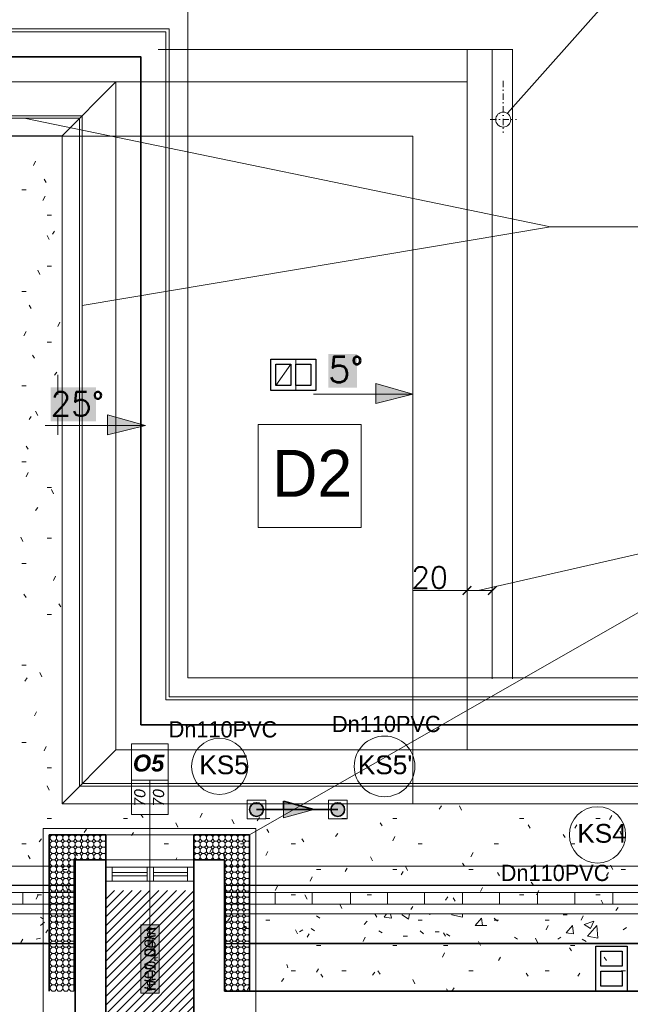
# Model space of a CAD drawing. Header units: millimetres. Extents: x -740 to 33545, y 5178 to 22494.
# Tile 56 of 250: x 9546 to 10035, y 6964 to 7752. Entities that reach past the tile are written whole.
import ezdxf
from ezdxf.lldxf.tags import DXFTag

# ---------------------------------------------------------------- set-up
doc = ezdxf.new("R2010")
doc.units = ezdxf.units.MM
doc.header["$MEASUREMENT"] = 0
doc.linetypes.add('DASHED2', pattern=[9.525, 6.35, -3.175])
doc.linetypes.add('STRICHPUNKTX2', pattern=[2, 1, -0.5, 0, -0.5])
doc.layers.get('Defpoints').update_dxf_attribs({"color": 252})
for name, color, linetype, lineweight in [('_IS_EKO_KS_odpowietrzenie', 6, 'DASHED2', 35), ('_IS_EKO_KS_Opis_piony', 7, 'Continuous', 15), ('_IS_EKO_KS_podposadzkowa', 86, 'Continuous', 35), ('_IS_EKO_KS_prow_w_bruzdach', 16, 'Continuous', 35), ('_IS_EKO_opis', 7, 'Continuous', 18), ('A_istniejÄ…ce Ĺ›ciany', 252, 'Continuous', 35), ('A_izolacja', 252, 'Continuous', 9), ('A_l.przekrojowa', 252, 'Continuous', 30), ('A_l.przerywana', 252, 'ICAD_ISO03W100', 9), ('A_l.widokowa', 252, 'Continuous', 18), ('A_okna wymieniane', 252, 'Continuous', 15), ('A_opisy', 252, 'Continuous', 15), ('A_wymiarowanie', 252, 'Continuous', 9), ('l.przerywana', 252, 'ICAD_ISO03W100', 5), ('l.widokowa', 252, 'Continuous', 15), ('l.wypeĹ‚nien', 252, 'Continuous', 5), ('Nowe_820-G Rysunki Obrazki_Nr_piĂłra__101', 252, 'Continuous', 5), ('Nowe_820-G Rysunki Obrazki_Nr_piĂłra__19', 252, 'Continuous', 0), ('Nowe_820-G Rysunki Obrazki_Nr_piĂłra__22', 252, 'Continuous', 25), ('Nowe_820-G Rysunki Obrazki_Nr_piĂłra__23', 252, 'Continuous', 15), ('wymiarowanie', 252, 'Continuous', 9)]:
    doc.layers.add(name, color=color, linetype=linetype, lineweight=lineweight)
doc.layers.add('UWAGI_podĹ‚oga na legarachdo rozbiĂłrki', color=252, linetype='Continuous', lineweight=13, plot=False)
doc.styles.add('Arial$001H0', font='SIMPLEX')
doc.styles.add('ARIALL', font='GOTHIC.TTF', dxfattribs={"height": 40})
doc.styles.add('styl1', font='arial.ttf', dxfattribs={"height": 15})
doc.styles.add('styl2', font='simplex.shx')
doc.styles.add('TEKST WYMIAROWY', font='romans.shx', dxfattribs={"width": 0.6})
tags = doc.linetypes.add('ICAD_ISO03W100', pattern=[30, 12, -18]).pattern_tags.tags
tags[6:7] = [DXFTag(74, 4), DXFTag(75, 0), DXFTag(340, '0'), DXFTag(46, 1.0), DXFTag(50, 0.0), DXFTag(44, 0.0), DXFTag(45, 0.0)]
tags[4:5] = [DXFTag(74, 4), DXFTag(75, 0), DXFTag(340, '0'), DXFTag(46, 1.0), DXFTag(50, 0.0), DXFTag(44, 0.0), DXFTag(45, 0.0)]
doc.dimstyles.new('Skala 1-100', dxfattribs={"dimtxt": 17, "dimasz": 7, "dimexe": 1, "dimexo": 1, "dimgap": 1.5, "dimtad": 1, "dimdec": 1, "dimrnd": 0.5, "dimtxsty": 'styl2', "dimblk": 'ARCHTICK', "dimcen": 7, "dimadec": 0, "dimazin": 0, "dimtfac": 1, "dimtdec": 1, "dimtmove": 1, "dimatfit": 3, "dimldrblk": 'ARCHTICK', "dimfxl": 0, "dimlwd": -1, "dimlwe": -1, "dimarcsym": 0})

# ---------------------------------------------------------------- blocks, each defined once
blk = doc.blocks.new('_ArchTick')
at = {"color": 0, "linetype": 'ByBlock', "const_width": 0.15}
blk.add_lwpolyline([(-0.5, -0.5), (0.5, 0.5)], dxfattribs=at)
blk = doc.blocks.new('*D1852')
at = {"layer": 'Defpoints', "color": 0}
for p in [(9904.19, 7295.45), (9904.19, 7254.95), (9924.43, 7254.56)]:
    blk.add_point(p, dxfattribs=at)
at = {"layer": 'wymiarowanie', "color": 0}
for p, q in [((9904.19, 7295.45), (9860.54, 7295.45)), ((9904.19, 7280.45), (9904.19, 7296.45)), ((9924.43, 7295.45), (9904.19, 7295.45)), ((9924.43, 7280.45), (9924.43, 7296.45))]:
    blk.add_line(p, q, dxfattribs=at)
at = {"layer": 'wymiarowanie', "color": 0, "xscale": 7, "yscale": 7, "zscale": 7, "rotation": 180}
blk.add_blockref('_ArchTick', (9904.19, 7295.45), dxfattribs=at)
at = {"layer": 'wymiarowanie', "color": 0, "xscale": 7, "yscale": 7, "zscale": 7}
blk.add_blockref('_ArchTick', (9924.43, 7295.45), dxfattribs=at)
at = {"layer": 'wymiarowanie', "color": 0, "insert": (9874.42, 7305.88), "char_height": 17, "attachment_point": 5, "style": 'styl2'}
blk.add_mtext('20', dxfattribs=at)
blk = doc.blocks.new('*D1880')
at = {"layer": 'Defpoints', "color": 0}
for p in [(9904.19, 7295.45), (9904.19, 7254.95), (9924.43, 7254.56)]:
    blk.add_point(p, dxfattribs=at)
at = {"layer": 'wymiarowanie', "color": 0}
for p, q in [((9904.19, 7295.45), (9860.54, 7295.45)), ((9904.19, 7280.45), (9904.19, 7296.45)), ((9924.43, 7295.45), (9904.19, 7295.45)), ((9924.43, 7280.45), (9924.43, 7296.45))]:
    blk.add_line(p, q, dxfattribs=at)
at = {"layer": 'wymiarowanie', "color": 0, "xscale": 7, "yscale": 7, "zscale": 7, "rotation": 180}
blk.add_blockref('_ArchTick', (9904.19, 7295.45), dxfattribs=at)
at = {"layer": 'wymiarowanie', "color": 0, "xscale": 7, "yscale": 7, "zscale": 7}
blk.add_blockref('_ArchTick', (9924.43, 7295.45), dxfattribs=at)
at = {"layer": 'wymiarowanie', "color": 0, "insert": (9874.42, 7305.88), "char_height": 17, "attachment_point": 5, "style": 'styl2'}
blk.add_mtext('20', dxfattribs=at)

msp = doc.modelspace()

# ---------------------------------------------------------------- hatches: boundary and pattern name
at = {"layer": '_IS_EKO_KS_odpowietrzenie', "linetype": 'ByBlock', "ltscale": 0.5}
msp.add_hatch(color=256, dxfattribs=at).paths.add_polyline_path([(9757.39, 7126.86), (9757.39, 7120.18), (9757.39, 7113.51), (9781.53, 7120.18)])
at = {"layer": '_IS_EKO_KS_prow_w_bruzdach'}
for points in [[(9741.23, 7120.18, 1), (9730.23, 7120.18, 1)], [(9806.23, 7120.18, 1), (9795.23, 7120.18, 1)]]:
    msp.add_hatch(color=256, dxfattribs=at).paths.add_polyline_path(points)
at = {"layer": 'A_izolacja', "lineweight": 9}
h = msp.add_hatch(dxfattribs=at)
h.set_pattern_fill('OCTAGON', color=256, scale=5, style=0)
h.set_pattern_definition([(315, (-1439.3333, 1.45), (5.00000155, -1e-15), [2.05061, -5.02046]), (0, (-1437.8833, 0), (5, 5), [2.1, -2.9]), (45, (-1435.7833, 0), (6e-16, 5.00000155), [2.05061, -5.02046]), (135, (-1434.3333, 3.55), (-5.0000015, 6e-16), [2.05061, -5.02046]), (225, (-1437.8833, 5), (-1e-15, -5.00000155), [2.05061, -5.02046]), (270, (-1439.3333, 3.55), (5, -5), [2.1, -2.9])])
h.paths.add_polyline_path([(9569.87, 7059.64), (9569.87, 7053.72), (9569.87, 7044.4), (9569.87, 7036.78), (9569.87, 7013.08), (9569.87, 6974.98), (9589.87, 6974.98), (9589.87, 7079.96), (9615.27, 7079.96), (9615.27, 7099.96), (9569.87, 7099.96), (9569.87, 7074.88)])
h.paths.add_polyline_path([(9710.1, 7079.96), (9710.1, 6974.98), (9730.1, 6974.98), (9730.1, 7013.08), (9730.1, 7036.78), (9730.1, 7044.4), (9730.1, 7053.72), (9730.1, 7059.64), (9730.1, 7074.88), (9730.1, 7099.96), (9685.55, 7099.96), (9685.55, 7079.96)])
at = {"layer": 'A_opisy', "ltscale": 0.3}
msp.add_hatch(color=256, dxfattribs=at).paths.add_polyline_path([(9643.11, 7027.91), (9643.11, 6973.36), (9657.71, 6973.36), (9657.71, 7027.91)])
msp.add_hatch(color=256, dxfattribs=at).paths.add_polyline_path([(9643.11, 7027.91), (9643.11, 6973.36), (9657.71, 6973.36), (9657.71, 7027.91)])
msp.add_hatch(color=256, dxfattribs=at).paths.add_polyline_path([(9643.11, 7027.91), (9643.11, 6973.36), (9657.71, 6973.36), (9657.71, 7027.91)])
msp.add_hatch(color=256, dxfattribs=at).paths.add_polyline_path([(9643.11, 7027.91), (9643.11, 6973.36), (9657.71, 6973.36), (9657.71, 7027.91)])
at = {"layer": 'l.widokowa'}
for points in [[(9793.23, 7484.74), (9793.23, 7457.7), (9816.06, 7457.7), (9816.06, 7484.74)], [(9860.86, 7452.62), (9831.27, 7461.08), (9831.27, 7445.02)], [(9570.91, 7457.99), (9570.91, 7430.94), (9607.25, 7430.94), (9607.25, 7457.99)], [(9646.98, 7427.56), (9616.55, 7436.01), (9616.55, 7419.95)]]:
    msp.add_hatch(color=256, dxfattribs=at).paths.add_polyline_path(points)
at = {"layer": 'UWAGI_podĹ‚oga na legarachdo rozbiĂłrki'}
h = msp.add_hatch(dxfattribs=at)
h.set_pattern_fill('ANSI31', color=256, scale=40, style=0)
h.paths.add_polyline_path([(9421.39, 6795.48), (10177.46, 6795.48), (10177.46, 6350.14), (9421.39, 6350.14)])
h.paths.add_polyline_path([(10202.86, 6950.42), (9615.84, 6950.42), (9615.84, 6795.48), (10202.86, 6795.48)])
h.paths.add_polyline_path([(9628.82, 6350.14), (9707.56, 6279.86), (9707.56, 6219.75), (9987.81, 6219.75), (9987.81, 6350.14), (9887.65, 6350.14)])
h.paths.add_polyline_path([(9615.27, 7055.41), (9685.55, 7055.41), (9685.55, 6950.42), (9615.27, 6950.42)])

# ---------------------------------------------------------------- linework, layer by layer
at = {"layer": '_IS_EKO_KS_odpowietrzenie', "linetype": 'ByBlock', "ltscale": 0.5}
for p, q in [((9757.39, 7120.18), (9757.39, 7126.86)), ((9757.39, 7126.86), (9781.53, 7120.18)), ((9735.73, 7120.18), (9800.73, 7120.18))]:
    msp.add_line(p, q, dxfattribs=at)
at = {"layer": '_IS_EKO_KS_Opis_piony'}
for centre, radius in [((9706.18, 7154.77), 22.5), ((9838.24, 7154.77), 24.26), ((10008.64, 7099.95), 22.5)]:
    msp.add_circle(centre, radius, dxfattribs=at)
at = {"layer": '_IS_EKO_KS_podposadzkowa', "linetype": 'Continuous', "lineweight": 15, "ltscale": 0.5}
for p, q in [((9757.39, 7113.51), (9781.53, 7120.18)), ((9757.39, 7120.18), (9757.39, 7113.51))]:
    msp.add_line(p, q, dxfattribs=at)
at = {"layer": '_IS_EKO_KS_prow_w_bruzdach', "color": 251, "lineweight": 15}
for points in [[(9728.23, 7112.68), (9743.23, 7112.68), (9743.23, 7127.68), (9728.23, 7127.68)], [(9793.23, 7112.68), (9808.23, 7112.68), (9808.23, 7127.68), (9793.23, 7127.68)]]:
    msp.add_lwpolyline(points, close=True, dxfattribs=at)
at = {"layer": '_IS_EKO_KS_prow_w_bruzdach'}
for centre in [(9735.73, 7120.18), (9800.73, 7120.18)]:
    msp.add_circle(centre, 5.5, dxfattribs=at)
at = {"layer": 'A_istniejÄ…ce Ĺ›ciany', "linetype": 'Continuous'}
for points in [[(9590.72, 6905.55), (9590.72, 7079.96)], [(9615.27, 7079.96), (9615.27, 7001.22)], [(9615.27, 7079.96), (9615.27, 7055.41)], [(9685.55, 7079.96), (9685.55, 7001.22)], [(9590.72, 6905.55), (9590.72, 7001.22)], [(9615.27, 6905.55), (9615.27, 7001.22)], [(9685.55, 6950.42), (9685.55, 7001.22)], [(9710.1, 6974.98), (10266.36, 6974.98)]]:
    msp.add_lwpolyline(points, dxfattribs=at)
at = {"layer": 'A_izolacja', "lineweight": 35}
for p, q in [((9615.27, 7079.96), (9615.27, 7099.96)), ((9685.55, 7079.96), (9685.55, 7099.96)), ((9730.1, 7013.08), (10246.36, 7013.08))]:
    msp.add_line(p, q, dxfattribs=at)
for points in [[(9022.13, 6228.22), (9022.13, 7547.46), (9468.32, 7547.46), (9468.32, 7014.77), (9468.32, 7013.08), (9568.44, 7013.08)], [(9569.87, 6974.98), (9569.87, 7099.96), (9615.27, 7099.96)], [(9685.55, 7099.96), (9730.1, 7099.96), (9730.1, 6974.98)], [(9589.87, 6974.98), (9589.87, 7079.96), (9615.27, 7079.96)], [(9685.55, 7079.96), (9710.1, 7079.96), (9710.1, 6974.98)]]:
    msp.add_lwpolyline(points, dxfattribs=at)
at = {"layer": 'A_l.przekrojowa'}
for points in [[(9747.19, 7455.58), (9747.19, 7480.58), (9783.19, 7480.58), (9783.19, 7455.58)], [(10032.23, 6974.98), (10007.23, 6974.98), (10007.23, 7010.98), (10032.23, 7010.98)]]:
    msp.add_lwpolyline(points, close=True, dxfattribs=at)
at = {"layer": 'A_l.przekrojowa', "ltscale": 0.3}
for points in [[(9751.19, 7459.58), (9751.19, 7476.58), (9763.19, 7476.58), (9763.19, 7459.58)], [(9767.19, 7459.58), (9767.19, 7476.58), (9779.19, 7476.58), (9779.19, 7459.58)], [(10028.23, 6994.98), (10011.23, 6994.98), (10011.23, 7006.98), (10028.23, 7006.98)], [(10028.23, 6978.98), (10011.23, 6978.98), (10011.23, 6990.98), (10028.23, 6990.98)]]:
    msp.add_lwpolyline(points, close=True, dxfattribs=at)
at = {"layer": 'A_l.przerywana', "lineweight": 35}
msp.add_lwpolyline([(8847.19, 7722.4), (8847.19, 6053.28), (11882.33, 6053.28), (11882.33, 7728.19), (11086.25, 7728.19), (11086.25, 7188.02), (9643.26, 7188.02), (9643.26, 7722.4)], close=True, dxfattribs=at)
at = {"layer": 'A_l.przerywana', "linetype": 'ICAD_ISO03W100', "lineweight": 13}
for points in [[(9580.08, 7702.4), (8867.19, 7702.4)], [(9623.26, 7702.4), (9580.08, 7702.4)], [(9580.08, 7659.22), (9623.26, 7702.4)], [(9623.26, 7702.4), (9580.08, 7702.4)], [(9580.08, 7659.22), (9623.26, 7702.4)], [(9623.26, 7168.02), (9623.26, 7702.4)], [(9623.26, 7168.02), (9623.26, 7702.4)], [(9580.08, 7659.22), (8910.37, 7659.22)], [(9580.08, 7124.84), (9580.08, 7659.22)], [(9623.26, 7168.02), (9580.08, 7124.84)], [(9623.26, 7168.02), (11106.25, 7168.02)], [(11149.43, 7124.84), (9580.08, 7124.84)]]:
    msp.add_lwpolyline(points, dxfattribs=at)
at = {"layer": 'A_l.przerywana', "linetype": 'ICAD_ISO03W100'}
msp.add_lwpolyline([(9623.26, 7702.4), (9904.19, 7702.4), (9904.19, 7168.02), (9623.26, 7168.02)], close=True, dxfattribs=at)
at = {"layer": 'A_l.widokowa'}
for points in [[(8809.69, 7759.9), (8809.69, 6015.78), (11919.83, 6015.78), (11919.83, 7765.69), (11048.75, 7765.69), (11048.75, 7225.52), (9680.76, 7225.52), (9680.76, 7759.9)], [(8824.69, 7744.9), (8824.69, 6030.78), (11904.83, 6030.78), (11904.83, 7750.69), (11063.75, 7750.69), (11063.75, 7210.52), (9665.76, 7210.52), (9665.76, 7744.9)], [(8827.19, 7742.4), (8827.19, 6033.28), (11902.33, 6033.28), (11902.33, 7748.19), (11066.25, 7748.19), (11066.25, 7208.02), (9663.26, 7208.02), (9663.26, 7742.4)], [(8894.25, 7675.33), (8894.25, 6100.34), (11835.26, 6100.34), (11835.26, 7681.13), (11133.32, 7681.13), (11133.32, 7140.95), (9596.19, 7140.95), (9596.19, 7675.33)], [(8896.25, 7673.33), (8896.25, 6102.34), (11833.26, 6102.34), (11833.26, 7679.13), (11135.32, 7679.13), (11135.32, 7138.95), (9594.19, 7138.95), (9594.19, 7673.33)]]:
    msp.add_lwpolyline(points, close=True, dxfattribs=at)
at = {"layer": 'A_okna wymieniane', "linetype": 'Continuous'}
for points in [[(9620.35, 7074.04), (9615.27, 7074.04)], [(9615.27, 7074.04), (9615.27, 7063.03)], [(9685.55, 7074.04), (9615.27, 7074.04)], [(9615.27, 7063.03), (9615.27, 7074.04)], [(9620.35, 7063.03), (9620.35, 7074.04)], [(9620.35, 7074.04), (9648.29, 7074.04)], [(9620.35, 7063.03), (9620.35, 7074.04)], [(9648.29, 7069.8), (9620.35, 7069.8)], [(9620.35, 7069.8), (9620.35, 7067.26)], [(9648.29, 7069.8), (9620.35, 7069.8)], [(9620.35, 7067.26), (9620.35, 7069.8)], [(9620.35, 7067.26), (9648.29, 7067.26)], [(9620.35, 7067.26), (9648.29, 7067.26)], [(9653.37, 7074.04), (9648.29, 7074.04)], [(9648.29, 7074.04), (9648.29, 7063.03)], [(9648.29, 7063.03), (9648.29, 7074.04)], [(9648.29, 7067.26), (9648.29, 7069.8)], [(9648.29, 7067.26), (9648.29, 7069.8)], [(9653.37, 7063.03), (9653.37, 7074.04)], [(9653.37, 7074.04), (9680.47, 7074.04)], [(9653.37, 7063.03), (9653.37, 7074.04)], [(9680.47, 7069.8), (9653.37, 7069.8)], [(9653.37, 7069.8), (9653.37, 7067.26)], [(9680.47, 7069.8), (9653.37, 7069.8)], [(9653.37, 7067.26), (9653.37, 7069.8)], [(9653.37, 7067.26), (9680.47, 7067.26)], [(9653.37, 7067.26), (9680.47, 7067.26)], [(9685.55, 7074.04), (9680.47, 7074.04)], [(9680.47, 7074.04), (9680.47, 7063.03)], [(9680.47, 7063.03), (9680.47, 7074.04)], [(9680.47, 7067.26), (9680.47, 7069.8)], [(9680.47, 7067.26), (9680.47, 7069.8)], [(9685.55, 7063.03), (9685.55, 7074.04)], [(9685.55, 7063.03), (9685.55, 7074.04)], [(9615.27, 7063.03), (9620.35, 7063.03)], [(9615.27, 7063.03), (9685.55, 7063.03)], [(9648.29, 7063.03), (9620.35, 7063.03)], [(9648.29, 7063.03), (9653.37, 7063.03)], [(9680.47, 7063.03), (9653.37, 7063.03)], [(9680.47, 7063.03), (9685.55, 7063.03)]]:
    msp.add_lwpolyline(points, dxfattribs=at)
at = {"layer": 'A_opisy'}
msp.add_line((9650.41, 7143.7), (9650.41, 7010.23), dxfattribs=at)
at = {"layer": 'A_opisy', "ltscale": 0.3}
for points in [[(9665.01, 7172.91), (9665.01, 7143.7), (9635.8, 7143.7), (9635.8, 7172.91)], [(9635.8, 7143.7), (9635.8, 7116.31), (9650.41, 7116.31), (9650.41, 7143.7)], [(9650.41, 7143.7), (9650.41, 7116.31), (9665.01, 7116.31), (9665.01, 7143.7)], [(9643.11, 7027.91), (9643.11, 6973.36), (9657.71, 6973.36), (9657.71, 7027.91)], [(9643.11, 7027.91), (9643.11, 6973.36), (9657.71, 6973.36), (9657.71, 7027.91)], [(9643.11, 7027.91), (9643.11, 6973.36), (9657.71, 6973.36), (9657.71, 7027.91)], [(9643.11, 7027.91), (9643.11, 6973.36), (9657.71, 6973.36), (9657.71, 7027.91)]]:
    msp.add_lwpolyline(points, close=True, dxfattribs=at)
at = {"layer": 'A_wymiarowanie'}
msp.add_line((10160.5, 7586.34), (9971.02, 7586.34), dxfattribs=at)
msp.add_lwpolyline([(9819.49, 7345.82), (9736.99, 7345.82), (9736.99, 7428.32), (9819.49, 7428.32), (9819.49, 7345.82)], dxfattribs=at)
at = {"layer": 'l.przerywana', "ltscale": 0.3}
msp.add_line((9751.19, 7459.58), (9763.19, 7476.58), dxfattribs=at)
at = {"layer": 'l.przerywana'}
for points in [[(9904.19, 7702.4), (8867.19, 7702.4), (8867.19, 6073.28), (11862.33, 6073.28), (11862.33, 7708.19), (11106.25, 7708.19), (11106.25, 7168.02), (9904.19, 7168.02), (9904.19, 7702.4), (8867.19, 7702.4)], [(9904.19, 7702.4), (8867.19, 7702.4), (8867.19, 6073.28), (11862.33, 6073.28), (11862.33, 7708.19), (11106.25, 7708.19), (11106.25, 7168.02), (9904.19, 7168.02), (9904.19, 7702.4), (8867.19, 7702.4)], [(9623.26, 7702.4), (9904.19, 7702.4), (9904.19, 7168.02)]]:
    msp.add_lwpolyline(points, dxfattribs=at)
msp.add_lwpolyline([(8910.51, 7659.07), (8910.51, 6116.61), (11819, 6116.61), (11819, 7664.86), (11149.58, 7664.86), (11149.58, 7124.69), (9860.86, 7124.69), (9860.86, 7659.07)], close=True, dxfattribs=at)
at = {"layer": 'l.przerywana', "ltscale": 0.5}
msp.add_lwpolyline([(9564.87, 7104.96), (9735.1, 7104.96), (9735.1, 6781.76), (9564.87, 6781.76)], close=True, dxfattribs=at)
at = {"layer": 'l.widokowa', "linetype": 'Continuous', "lineweight": 9}
for p, q in [((9940.85, 7728.19), (9657.12, 7728.19)), ((9904.19, 7224.74), (9904.19, 7728.19)), ((9904.19, 7728.19), (9904.19, 7224.74)), ((9924.43, 7224.74), (9924.43, 7728.19)), ((9940.49, 7224.74), (9940.49, 7728.19)), ((9940.49, 7728.19), (9940.49, 7224.74)), ((9576.82, 7468.13), (9576.82, 7452.07)), ((9781.4, 7452.62), (9860.86, 7452.62)), ((9576.82, 7436.01), (9576.82, 7419.95)), ((9566.68, 7427.56), (9646.98, 7427.56))]:
    msp.add_line(p, q, dxfattribs=at)
at = {"layer": 'l.widokowa', "linetype": 'STRICHPUNKTX2', "ltscale": 5}
for p, q in [((9933.17, 7703.21), (9933.17, 7661.73)), ((9922.67, 7672.23), (9943.67, 7672.23))]:
    msp.add_line(p, q, dxfattribs=at)
at = {"layer": 'l.widokowa'}
msp.add_line((9615.27, 7099.96), (9685.55, 7099.96), dxfattribs=at)
at = {"layer": 'l.widokowa', "linetype": 'Continuous', "lineweight": 9}
for points in [[(9860.86, 7452.62), (9831.27, 7461.08), (9831.27, 7445.02)], [(9646.98, 7427.56), (9616.55, 7436.01), (9616.55, 7419.95)]]:
    msp.add_lwpolyline(points, close=True, dxfattribs=at)
at = {"layer": 'l.widokowa', "ltscale": 0.2}
msp.add_circle((9933.17, 7672.23), 6, dxfattribs=at)
at = {"layer": 'l.wypeĹ‚nien'}
msp.add_lwpolyline([(9767.19, 7455.58), (9747.19, 7455.58), (9747.19, 7480.58), (9767.19, 7480.58)], close=True, dxfattribs=at)
at = {"layer": 'Nowe_820-G Rysunki Obrazki_Nr_piĂłra__101', "linetype": 'Continuous', "lineweight": 5}
for points in [[(9590.72, 7074.88), (9530.13, 7074.88)], [(9615.27, 7079.96), (9685.55, 7079.96)], [(10246.36, 7074.88), (9710.1, 7074.88)], [(9590.72, 7059.64), (9590.72, 7001.22)], [(9710.95, 7059.64), (9710.95, 7001.22)], [(9508.96, 7053.72), (9590.72, 7053.72)], [(9548.75, 7044.4), (9548.75, 7053.72)], [(9570.4, 7044.4), (9570.4, 7053.72)], [(9710.95, 7053.72), (10246.36, 7053.72)], [(9720.26, 7044.4), (9720.26, 7053.72)], [(9750.74, 7044.4), (9750.74, 7053.72)], [(9780.37, 7044.4), (9780.37, 7053.72)], [(9810.85, 7044.4), (9810.85, 7053.72)], [(9840.49, 7044.4), (9840.49, 7053.72)], [(9870.12, 7044.4), (9870.12, 7053.72)], [(9900.6, 7044.4), (9900.6, 7053.72)], [(9930.23, 7044.4), (9930.23, 7053.72)], [(9960.71, 7044.4), (9960.71, 7053.72)], [(9990.35, 7044.4), (9990.35, 7053.72)], [(10020.83, 7044.4), (10020.83, 7053.72)], [(9499.65, 7044.4), (9590.72, 7044.4)], [(9710.95, 7044.4), (10246.36, 7044.4)], [(9492.03, 7036.78), (9590.72, 7036.78)], [(9710.95, 7036.78), (10246.36, 7036.78)], [(9783.76, 7035.09), (9786.3, 7033.4)], [(9837.95, 7034.24), (9839.64, 7036.78)], [(9843.87, 7033.4), (9843.03, 7036.78)], [(9852.34, 7035.94), (9852.34, 7036.78)], [(9852.34, 7035.94), (9857.42, 7032.55)], [(9857.42, 7032.55), (9858.27, 7036.78)], [(9874.35, 7035.94), (9874.35, 7036.78)], [(9892.13, 7035.94), (9892.13, 7036.78)], [(9892.13, 7035.94), (9900.6, 7034.24)], [(9900.6, 7034.24), (9900.6, 7036.78)], [(9981.03, 7035.94), (9984.42, 7035.94)], [(9562.78, 7034.24), (9565.32, 7032.55)], [(9562.78, 7027.47), (9566.17, 7030.01)], [(9725.34, 7027.47), (9727.88, 7025.78)], [(9821.86, 7028.32), (9824.4, 7030.86)], [(9837.95, 7034.24), (9843.87, 7033.4)], [(9910.76, 7027.47), (9915.84, 7033.4)], [(9910.76, 7027.47), (9916.69, 7027.47)], [(9916.69, 7027.47), (9915.84, 7033.4)], [(9916.69, 7027.47), (9920.07, 7027.47)], [(9926, 7033.4), (9928.54, 7030.86)], [(9983.57, 7021.54), (9988.65, 7027.47)], [(9989.5, 7020.7), (9988.65, 7027.47)], [(9997.97, 7028.32), (10005.59, 7030.86)], [(9997.97, 7028.32), (10003.05, 7024.93)], [(10000.51, 7019), (10008.13, 7027.47)], [(10003.05, 7024.93), (10005.59, 7030.86)], [(10008.97, 7017.31), (10008.13, 7027.47)], [(9724.49, 7024.93), (9727.03, 7023.24)], [(9770.21, 7022.39), (9772.75, 7024.08)], [(9779.53, 7024.93), (9782.07, 7023.24)], [(9833.71, 7023.24), (9836.25, 7021.54)], [(9866.73, 7023.24), (9869.27, 7020.7)], [(9878.59, 7022.39), (9881.97, 7022.39)], [(9887.9, 7020.7), (9890.44, 7019)], [(9983.57, 7021.54), (9989.5, 7020.7)], [(10029.29, 7024.08), (10031.83, 7025.78)], [(9559.39, 7016.46), (9562.78, 7017.31)], [(9718.57, 7014.77), (9721.11, 7017.31)], [(9853.19, 7019), (9856.57, 7019)], [(9942.09, 7018.16), (9944.63, 7016.46)], [(9976.8, 7016.46), (9979.34, 7018.16)], [(9996.27, 7016.46), (9999.66, 7014.77)], [(10000.51, 7019), (10008.97, 7017.31)], [(9710.1, 6974.98), (9710.1, 7001.22)]]:
    msp.add_lwpolyline(points, dxfattribs=at)
at = {"layer": 'Nowe_820-G Rysunki Obrazki_Nr_piĂłra__19', "linetype": 'Continuous', "lineweight": 0}
for points in [[(9558.91, 7638.9), (9557.22, 7635.51)], [(9567.38, 7621.96), (9565.69, 7624.5)], [(9547.91, 7616.04), (9551.29, 7616.04)], [(9566.53, 7610.96), (9564.84, 7607.57)], [(9568.23, 7595.72), (9571.61, 7595.72)], [(9569.92, 7576.24), (9568.23, 7579.63)], [(9574.15, 7583.02), (9572.46, 7580.48)], [(9568.23, 7555.08), (9571.61, 7555.08)], [(9562.3, 7548.3), (9560.61, 7551.69)], [(9547.91, 7534.76), (9551.29, 7534.76)], [(9555.53, 7521.21), (9553.83, 7523.75)], [(9578.39, 7510.2), (9576.69, 7506.82)], [(9551.29, 7502.58), (9549.6, 7499.2)], [(9568.23, 7494.12), (9571.61, 7494.12)], [(9558.07, 7481.28), (9556.37, 7483.82)], [(9575.85, 7470.28), (9574.15, 7467.74)], [(9547.91, 7459.27), (9551.29, 7459.27)], [(9560.61, 7435.56), (9558.91, 7438.95)], [(9555.53, 7434.72), (9553.83, 7432.18)], [(9552.99, 7408.47), (9551.29, 7411.01)], [(9547.91, 7398.31), (9551.29, 7398.31)], [(9552.99, 7389.84), (9551.29, 7386.46)], [(9568.23, 7377.99), (9571.61, 7377.99)], [(9573.31, 7372.91), (9571.61, 7376.3)], [(9560.61, 7361.9), (9558.91, 7359.36)], [(9548.75, 7334.81), (9547.06, 7338.2)], [(9568.23, 7337.35), (9571.61, 7337.35)], [(9547.91, 7317.03), (9551.29, 7317.03)], [(9575, 7306.87), (9573.31, 7303.48)], [(9551.29, 7289.94), (9549.6, 7292.48)], [(9579.23, 7282.32), (9577.54, 7284.86)], [(9568.23, 7276.39), (9571.61, 7276.39)], [(9547.91, 7235.75), (9551.29, 7235.75)], [(9552.14, 7225.59), (9550.45, 7223.05)], [(9563.99, 7226.44), (9562.3, 7229.82)], [(9559.76, 7198.5), (9558.07, 7195.11)], [(9547.91, 7173.94), (9551.29, 7173.94)], [(9567.38, 7170.56), (9565.69, 7167.17)], [(9568.23, 7153.62), (9571.61, 7153.62)], [(9569.92, 7135.84), (9568.23, 7139.23)], [(9883.67, 7123.14), (9881.97, 7120.6)], [(9899.75, 7119.76), (9898.06, 7123.14)], [(9644.91, 7113.83), (9643.21, 7116.37)], [(9692.32, 7117.22), (9690.63, 7113.83)], [(9738.04, 7113.83), (9736.35, 7111.29)], [(10019.98, 7115.52), (10018.29, 7112.14)], [(9568.23, 7112.98), (9571.61, 7112.98)], [(9629.19, 7112.98), (9632.57, 7112.98)], [(9672.85, 7106.21), (9671.15, 7109.6)], [(9717.72, 7108.75), (9716.03, 7112.14)], [(9743.12, 7112.98), (9746.51, 7112.98)], [(9804.08, 7112.98), (9807.47, 7112.98)], [(9836.25, 7107.06), (9834.56, 7109.6)], [(9844.72, 7112.98), (9848.11, 7112.98)], [(9946.32, 7112.98), (9949.71, 7112.98)], [(9954.79, 7105.36), (9953.09, 7107.9)], [(9992.04, 7107.9), (9990.35, 7105.36)], [(10007.28, 7112.98), (10010.67, 7112.98)], [(9599.55, 7104.52), (9597.86, 7101.98)], [(9637.29, 7101.98), (9635.59, 7099.44)], [(9745.66, 7101.98), (9743.97, 7104.52)], [(9800.69, 7101.13), (9799, 7098.59)], [(9846.41, 7098.59), (9844.72, 7095.2)], [(9982.73, 7097.74), (9981.03, 7100.28)], [(10027.6, 7100.28), (10026.75, 7102.82)], [(9547.91, 7092.66), (9551.29, 7092.66)], [(9563.63, 7096.9), (9561.93, 7094.36)], [(9661.84, 7092.66), (9665.23, 7092.66)], [(9722.8, 7092.66), (9726.19, 7092.66)], [(9763.44, 7092.66), (9766.83, 7092.66)], [(9773.6, 7094.36), (9771.91, 7096.9)], [(9865.04, 7092.66), (9868.43, 7092.66)], [(9926, 7092.66), (9929.39, 7092.66)], [(9986.96, 7092.66), (9990.35, 7092.66)], [(9554.68, 7080.81), (9552.99, 7083.35)], [(9592.41, 7083.35), (9590.72, 7085.89)], [(9699.94, 7089.28), (9698.25, 7085.89)], [(9710.1, 7081.66), (9709.25, 7084.2)], [(9744.81, 7086.74), (9743.12, 7083.35)], [(9828.63, 7079.12), (9826.94, 7082.5)], [(9909.07, 7085.89), (9907.37, 7082.5)], [(9672, 7081.66), (9671.15, 7079.96)], [(9856.57, 7071.5), (9854.88, 7074.88)], [(9902.29, 7074.88), (9900.6, 7077.42)], [(10020.83, 7072.34), (10019.13, 7075.73)], [(9580.56, 7072.34), (9583.95, 7072.34)], [(9780.37, 7066.42), (9778.68, 7063.03)], [(9783.76, 7072.34), (9787.15, 7072.34)], [(9808.31, 7073.19), (9806.62, 7070.65)], [(9844.72, 7072.34), (9848.11, 7072.34)], [(9853.19, 7070.65), (9851.49, 7068.11)], [(9905.68, 7072.34), (9909.07, 7072.34)], [(9930.23, 7067.26), (9928.54, 7069.8)], [(10017.44, 7069.8), (10015.75, 7067.26)], [(10027.6, 7072.34), (10030.99, 7072.34)], [(9584.79, 7055.41), (9583.1, 7058.8)], [(9752.43, 7058.8), (9750.74, 7055.41)], [(9957.33, 7059.64), (9955.63, 7062.18)], [(9561.09, 7052.02), (9559.39, 7048.64)], [(9560.24, 7052.02), (9563.63, 7052.02)], [(9763.44, 7052.02), (9766.83, 7052.02)], [(9776.14, 7048.64), (9774.45, 7052.02)], [(9824.4, 7052.02), (9827.79, 7052.02)], [(9916.69, 7057.95), (9914.99, 7054.56)], [(9946.32, 7052.02), (9949.71, 7052.02)], [(9961.56, 7055.41), (9959.87, 7052.02)], [(10007.28, 7052.02), (10010.67, 7052.02)], [(9730.42, 7046.1), (9729.57, 7048.64)], [(9804.08, 7041.02), (9802.39, 7044.4)], [(9860.81, 7042.71), (9859.11, 7040.17)], [(9888.75, 7050.33), (9887.05, 7047.79)], [(9894.67, 7046.94), (9892.98, 7049.48)], [(10013.21, 7044.4), (10011.51, 7047.79)], [(9832.02, 7034.24), (9830.33, 7036.78)], [(9997.12, 7035.09), (9995.43, 7031.7)], [(10025.06, 7041.86), (10023.37, 7039.32)], [(9577.17, 7027.47), (9575.48, 7030.86)], [(9714.33, 7033.4), (9712.64, 7030.86)], [(9743.12, 7031.7), (9746.51, 7031.7)], [(9865.04, 7031.7), (9868.43, 7031.7)], [(9926, 7031.7), (9929.39, 7031.7)], [(9966.64, 7031.7), (9970.03, 7031.7)], [(9969.18, 7027.47), (9967.49, 7024.08)], [(9568.71, 7024.08), (9567.01, 7021.54)], [(9768.52, 7020.7), (9766.83, 7024.08)], [(9777.83, 7020.7), (9776.14, 7018.16)], [(9887.05, 7019), (9885.36, 7021.54)], [(9548.75, 7016.46), (9547.06, 7013.92)], [(9783.76, 7011.38), (9787.15, 7011.38)], [(9822.71, 7018.16), (9821.01, 7014.77)], [(9844.72, 7011.38), (9848.11, 7011.38)], [(9885.36, 7011.38), (9888.75, 7011.38)], [(9914.99, 7011.38), (9913.3, 7014.77)], [(9960.71, 7013.92), (9959.02, 7017.31)], [(9986.96, 7011.38), (9990.35, 7011.38)], [(9721.95, 7005.46), (9720.26, 7002.92)], [(9886.21, 7005.46), (9884.51, 7002.07)], [(9987.81, 7007.15), (9986.11, 7009.69)], [(9760.9, 6993.6), (9760.05, 6996.14)], [(9931.08, 7002.07), (9929.39, 6999.53)], [(10015.75, 6999.53), (10014.05, 7002.07)], [(9763.44, 6991.06), (9766.83, 6991.06)], [(9785.45, 6992.76), (9783.76, 6990.22)], [(9788.84, 6985.98), (9787.15, 6988.52)], [(9804.08, 6991.06), (9807.47, 6991.06)], [(9830.33, 6990.22), (9828.63, 6987.68)], [(9834.56, 6988.52), (9832.87, 6991.06)], [(9905.68, 6991.06), (9909.07, 6991.06)], [(9953.09, 6986.83), (9951.4, 6989.37)], [(9966.64, 6991.06), (9970.03, 6991.06)], [(9994.58, 6989.37), (9992.89, 6986.83)], [(10027.6, 6991.06), (10030.99, 6991.06)], [(9757.51, 6985.14), (9755.82, 6982.6)], [(9862.5, 6980.9), (9860.81, 6984.29)], [(9729.57, 6978.36), (9727.88, 6974.98)], [(9888.75, 6974.98), (9887.9, 6976.67)], [(9893.83, 6977.52), (9892.13, 6974.98)]]:
    msp.add_lwpolyline(points, dxfattribs=at)
at = {"layer": 'Nowe_820-G Rysunki Obrazki_Nr_piĂłra__22', "linetype": 'Continuous', "lineweight": 25}
for points in [[(9514.89, 7059.64), (9590.72, 7059.64)], [(9710.95, 7059.64), (10246.36, 7059.64)], [(9468.32, 7013.08), (9590.72, 7013.08)], [(9710.95, 7013.08), (10246.36, 7013.08)]]:
    msp.add_lwpolyline(points, dxfattribs=at)
at = {"layer": 'Nowe_820-G Rysunki Obrazki_Nr_piĂłra__23', "linetype": 'Continuous', "lineweight": 15}
for points in [[(9590.72, 7079.96), (9590.72, 7001.22)], [(9615.27, 7079.96), (9590.72, 7079.96)], [(9685.55, 7079.96), (9710.1, 7079.96)], [(9710.1, 7079.96), (9710.1, 7001.22)], [(9710.1, 6974.98), (10266.36, 6974.98)]]:
    msp.add_lwpolyline(points, dxfattribs=at)
at = {"layer": 'wymiarowanie'}
for p, q in [((10068.32, 7825.9), (9936.66, 7677.33)), ((10068.32, 7825.9), (9936.66, 7677.33)), ((9549.72, 7673.33), (9971.02, 7586.34)), ((9971.02, 7586.34), (9596.19, 7523.56)), ((9730.1, 7099.96), (10346.97, 7452.19)), ((10254.72, 7373.76), (9913.22, 7295.45))]:
    msp.add_line(p, q, dxfattribs=at)

# ---------------------------------------------------------------- texts
at = {"layer": '_IS_EKO_KS_Opis_piony', "char_height": 15, "width": 90.8909, "attachment_point": 1, "style": 'TEKST WYMIAROWY'}
for s, insert in [('\\fArial|b0|i0|c0|p0;\\W1;KS5', (9689.95, 7163.48)), ("\\fArial|b0|i0|c0|p0;\\W1;KS5'", (9816.83, 7163.48)), ('\\fArial|b0|i0|c0|p0;\\W1;KS4', (9992.41, 7108.67))]:
    msp.add_mtext(s, dxfattribs=dict(at, insert=insert))
at = {"layer": '_IS_EKO_opis', "linetype": 'ByBlock'}
for p in [(9796.12, 7182.19), (9665.42, 7177.9), (9931.18, 7063.04)]:
    msp.add_text('Dn110PVC', height=13, dxfattribs=at).set_placement(p)
at = {"layer": 'A_opisy', "ltscale": 0.3, "char_height": 9, "width": 91.4611, "attachment_point": 1, "rotation": 90, "style": 'ARIALL'}
for s, insert in [('\\pi39.44855;{\\fArial|b0|i1|c238|p34;70}\\P\\pi39.44855;{\\fArial|b0|i1|c238|p34;70}', (9637.83, 7083.09)), ('{\\fArial|b0|i1|c238|p34;H=1,00m}', (9645.98, 6975.12))]:
    msp.add_mtext(s, dxfattribs=dict(at, insert=insert))
at = {"layer": 'A_opisy', "ltscale": 0.3, "insert": (9661.96, 7150.48), "char_height": 13.5, "width": 91.4611, "attachment_point": 9, "style": 'ARIALL'}
msp.add_mtext('{\\fArial|b1|i1|c238|p34;O5}', dxfattribs=at)
at = {"layer": 'A_opisy', "ltscale": 0.3, "extrusion": (0, 0, -1), "insert": (9645.98, 7026.14), "char_height": 9, "width": 91.4611, "attachment_point": 1, "text_direction": (0, -1, 0), "style": 'ARIALL'}
msp.add_mtext('{\\fArial|b0|i1|c238|p34;H=0,00m}', dxfattribs=at)
at = {"layer": 'A_wymiarowanie', "insert": (9748.22, 7408.01), "char_height": 37.5, "width": 116.2774, "attachment_point": 1, "style": 'styl1'}
msp.add_mtext('{\\fCentury Gothic|b0|i0|c238|p34;D2}', dxfattribs=at)
at = {"layer": 'l.widokowa', "style": 'Arial$001H0'}
for s, height, p in [('5°', 20.456, (9793.24, 7461.92)), ('25°', 19.249, (9570.91, 7435.16))]:
    msp.add_text(s, height=height, dxfattribs=at).set_placement(p)

# ---------------------------------------------------------------- dimensions: what is measured, and where the dimension line sits
at = {"layer": 'wymiarowanie'}
for picture in ['*D1852', '*D1880']:
    dim = msp.add_linear_dim(base=(9904.19, 7295.45), p1=(9924.43, 7254.56), p2=(9904.19, 7254.95), dimstyle='Skala 1-100', dxfattribs=at)
    dim.commit()
    dim.dimension.update_dxf_attribs({"geometry": picture, "text_midpoint": (9874.42, 7293.9), "dimtype": 160})

doc.saveas('drawing.dxf')
